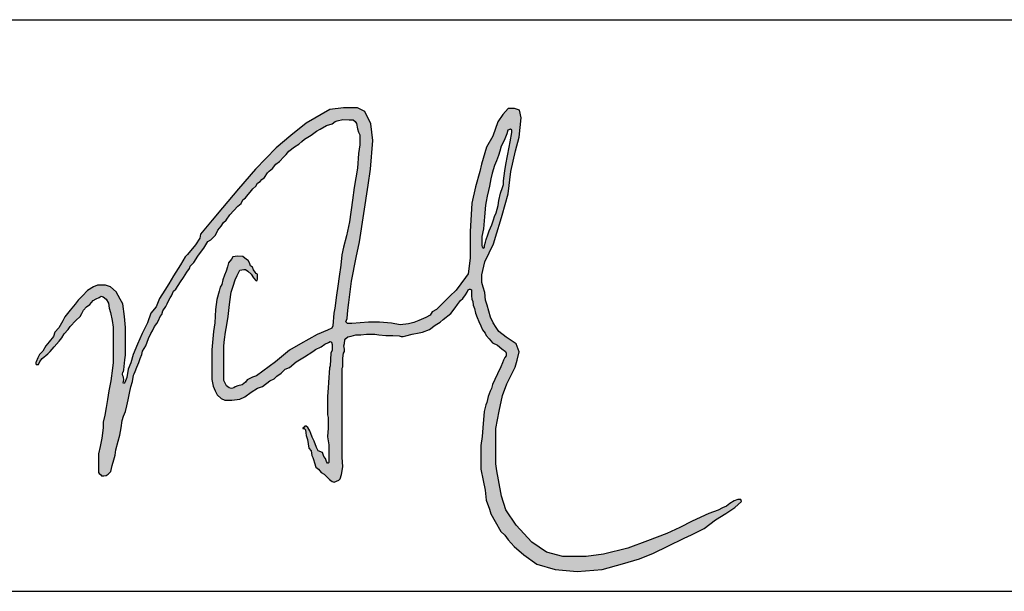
# Model space of a CAD drawing. Extents: x -302077 to 107904, y -9283 to 295706.
# Tile 6 of 256: x -297581 to -296376, y 88075 to 88775. Entities that reach past the tile are written whole.
import ezdxf

# ---------------------------------------------------------------- set-up
doc = ezdxf.new("R2010")
doc.units = 0
doc.header["$LTSCALE"] = 500
doc.header["$MEASUREMENT"] = 0
doc.layers.get('0').update_dxf_attribs({"linetype": 'CONTINUOUS'})
doc.layers.add('图框', color=4, linetype='CONTINUOUS')

# ---------------------------------------------------------------- blocks, each defined once
blk = doc.blocks.new('常凤杰')
h = blk.add_hatch(color=1)
h.paths.add_polyline_path([(698.8, 438.7), (699.2, 437.2), (700.6, 435.6), (702.2, 436.1), (702.2, 438.8), (703.8, 443.1), (704.5, 446.5), (706.6, 452.6), (708.5, 457.7), (711.7, 465.4), (714, 471.7), (715.1, 476.3), (717.2, 481), (719.9, 490.4), (720.6, 496.6), (723, 506.1), (725.3, 513.2), (726.8, 517.2), (726.8, 522.1), (728.4, 534.6), (729.9, 543), (733.8, 565.3), (735.2, 572.2), (737.6, 584), (737.6, 586.9), (735.9, 588.2), (732.2, 586.9), (730.9, 582.2), (728.6, 576), (726.1, 571.1), (723.7, 566.5), (721.8, 560.1), (720.5, 554.7), (717.8, 547.6), (715.1, 541.8), (712.3, 531.7), (710.3, 524.4), (708.9, 515.2), (707.4, 509.4), (705.6, 502.4), (704.4, 495.4), (703.6, 490.8), (702.3, 475.7), (700.9, 460.3), (698.8, 450.6)], flags=16)
h.paths.add_polyline_path([(148.7, 321.9), (143.1, 315.1), (139, 310), (135.3, 302.9), (131, 298.7), (128.9, 294.4), (126.5, 289.3), (126, 288.4), (126, 286.8), (126.6, 285.7), (129.4, 285.7), (131.3, 289.9), (134.1, 293.8), (141.7, 299.7), (144.5, 302.7), (149.6, 308.5), (156, 316), (159.3, 320.3), (162.5, 325.2), (167.7, 330.7), (170.1, 334.8), (177.7, 342.4), (183, 347.7), (185.1, 351.4), (187.2, 355.9), (191.3, 360.1), (195.3, 362.9), (199.7, 368), (203.8, 370.2), (207.5, 372.2), (210.1, 373.8), (212.8, 372.9), (216.6, 369.9), (219.6, 364.8), (220.3, 358.5), (222, 352.9), (224, 342.3), (225.5, 333.9), (225.5, 317.5), (225.5, 298), (225.5, 288.6), (224.4, 281.4), (222.3, 264.7), (219.9, 251.9), (218.1, 241.1), (216.3, 230.5), (214.6, 220.9), (212.8, 212), (212.8, 204.7), (211, 191.1), (208.7, 180.4), (206.7, 171), (206.7, 147.1), (207.3, 146), (209.1, 144.7), (210.6, 142.7), (213.3, 142.7), (216.6, 143.3), (219, 144.8), (222.3, 148.5), (224.3, 156), (226.3, 163.2), (228, 169.4), (228.7, 176.3), (231.8, 187.4), (233.9, 194.9), (235.5, 204.7), (237.2, 214), (238.8, 219.5), (241.4, 225.3), (243, 232.6), (244.8, 240.7), (246.6, 249.1), (248.3, 257), (250.4, 264.2), (251.6, 272.4), (252.5, 273.9), (253.8, 277.1), (255.9, 282.6), (258.2, 288.3), (260.3, 293.7), (262.2, 298.7), (263.1, 303), (267.2, 310.1), (270.6, 319.3), (273.9, 325.8), (276.1, 329), (278.7, 334.9), (281.6, 338.8), (283.5, 342.4), (285.8, 347.8), (287.8, 350.1), (289.1, 354.8), (293.1, 360.6), (294.7, 363.9), (296.2, 366.7), (298.8, 371.7), (300.5, 374), (303.1, 380.1), (306.1, 382.9), (312, 392.1), (315.9, 397.7), (319.9, 404.7), (323.4, 409.1), (324.4, 412.4), (329, 416.8), (334.2, 425.1), (340.2, 433.4), (341.7, 435.4), (344.4, 439.6), (347.2, 444), (350.7, 446.3), (356.7, 452), (359.7, 458.6), (364.1, 463.5), (367.3, 468.3), (370.6, 471.5), (375.1, 478.1), (380.3, 483.7), (385.6, 489.5), (389.9, 493), (391.8, 497.6), (395.2, 500.3), (398.7, 504.4), (401.4, 507.4), (405, 511.7), (408.8, 515.3), (410.6, 519), (414.3, 521.1), (416.5, 523.8), (419.6, 526.2), (423.5, 532.1), (425.8, 534.3), (430.2, 538), (434.2, 543.4), (438.9, 547), (444.8, 552.6), (447.5, 555.7), (451.1, 559.9), (458.3, 565.5), (463.9, 569), (467.9, 572.7), (471.2, 575.4), (479.5, 580.8), (486.4, 585.8), (491.1, 588.4), (499.6, 593), (506.7, 595.4), (510.5, 598.2), (513.3, 599.2), (520.4, 600.8), (528.7, 600.2), (533.7, 600.2), (536.2, 598.2), (538, 595.5), (539.3, 588.9), (540.5, 584.5), (542.3, 580.9), (542.3, 568.2), (540.4, 557.1), (539.1, 538.1), (534.8, 513.5), (532.8, 497), (528.8, 469.1), (525.2, 451.4), (521.2, 436.8), (519.1, 426.7), (517.9, 413.7), (515.7, 398.9), (513.9, 386.4), (512.3, 374.9), (510.1, 358.5), (508.9, 351.8), (507.6, 335.4), (506.3, 332.7), (500.6, 330.1), (487.6, 324.5), (466, 312.3), (451.8, 304.3), (433.7, 289.4), (409.5, 271.4), (404.5, 269.8), (401.1, 268.1), (397.4, 266.4), (395.4, 263.1), (390.9, 259.7), (385.6, 258.3), (382, 257.1), (380.3, 256), (377.5, 255), (374.3, 255.9), (370.9, 258.5), (368.9, 262.7), (367.4, 265.2), (367.4, 271.1), (367.4, 276.3), (367.4, 284.1), (367.4, 293.1), (367.4, 309.9), (368.5, 318.1), (369.5, 327.5), (371.3, 336.8), (373.2, 347.6), (374.4, 359.1), (375.1, 366.4), (377, 378.8), (379.4, 386.4), (382, 394.8), (384.7, 400.3), (386.9, 404.6), (388.3, 407.1), (393.2, 408), (395.4, 408), (398.4, 405.7), (402.6, 402.2), (405.8, 397.1), (408.8, 393.8), (409.5, 393.6), (410.3, 393.8), (410.6, 395.4), (410.6, 399.9), (410.6, 402.1), (409, 403), (407.7, 404.6), (405.7, 407.6), (404.2, 411), (401.8, 412.7), (400.5, 416.6), (398.7, 419.6), (396.5, 421), (392, 424.5), (385.2, 425.2), (379.3, 424.4), (377.6, 421.3), (373.7, 416.4), (372.1, 411.3), (370.5, 405.7), (368.5, 400.5), (366.4, 394.7), (365, 388.9), (363, 385.1), (361.6, 380.3), (358.7, 369.4), (356.9, 356.5), (355.8, 339.4), (354.1, 328.1), (352.1, 304.9), (352.1, 266.5), (354, 257.9), (356.3, 252), (359.1, 246.8), (364.3, 242), (368.8, 240.2), (377.8, 240.2), (387.9, 241.2), (394.4, 244.2), (402.8, 250.5), (410.8, 255.3), (417.1, 257.8), (426.8, 265), (432.4, 267.3), (435.6, 271.1), (441, 274.8), (446.2, 280), (451.8, 282.1), (460.4, 289.3), (471.2, 295.9), (482, 302.5), (485.4, 305), (492.7, 308.8), (497.3, 312.1), (502.1, 314.3), (504, 315.6), (505.9, 314.6), (506.7, 311.6), (506.7, 304.2), (504.8, 300.4), (504, 284.4), (503.1, 281.6), (502, 262.6), (501.6, 256), (500.8, 244.8), (500.8, 232.9), (500.8, 221.1), (501.6, 217.8), (501.6, 213.5), (501.6, 203.8), (500.8, 193.7), (500.8, 192.9), (502.3, 182.6), (502.3, 163.9), (502.3, 160), (501.6, 159.3), (500.7, 159.3), (499.5, 161.2), (498.3, 165.3), (496, 167.7), (494.3, 172.6), (488.7, 175), (486.5, 179.4), (483.6, 187.3), (481.2, 192.5), (479.4, 197.4), (477.9, 200.8), (475.5, 204.8), (473.5, 206.5), (471.5, 206.5), (470.7, 205.5), (469.2, 204.1), (469.2, 203.6), (470.9, 203.6), (472.3, 201.9), (472.9, 197.9), (473.3, 194.8), (475.1, 189.6), (476.9, 178.4), (479.5, 175), (480.4, 168.9), (481.7, 166.3), (482.5, 163.6), (483.9, 159.7), (485.9, 153.8), (489, 151.2), (492.5, 147.3), (496.3, 145), (499.6, 141.8), (503.2, 138.3), (504.9, 136.8), (506.5, 135.4), (509.3, 134.6), (512.1, 135.9), (515.3, 137.4), (516.8, 138.9), (518.7, 144.5), (520.4, 154.3), (519.4, 166.7), (519.4, 220.8), (519.4, 246), (519.4, 273.6), (519.4, 281.2), (520.3, 282.9), (520.3, 285.8), (520.3, 293.9), (521.3, 300.6), (522.6, 302.5), (522.6, 305.8), (521.8, 309.7), (522.6, 313.1), (523, 317.5), (524.1, 319.4), (526.7, 321.4), (530.9, 322.5), (537.1, 324.2), (543.3, 324.2), (550.6, 324.9), (556.8, 324.9), (561.4, 324.9), (566.5, 324), (575.8, 323.3), (584.6, 323.3), (592.8, 322.6), (595.2, 321.8), (597.9, 321.8), (601.3, 322.9), (609.5, 324.7), (618.4, 326.8), (622.8, 327.3), (631.6, 330.8), (638.8, 336.4), (645.5, 340.2), (649.4, 343.8), (659, 351.4), (664.8, 358.7), (667.7, 363.1), (671.6, 368.2), (674.3, 370.8), (678.1, 375.6), (680.1, 378.9), (681.5, 381.9), (682.9, 382.8), (684, 382.8), (685.5, 381.8), (685.5, 374.3), (686.1, 369.7), (687.2, 366.7), (687.8, 362.3), (689.4, 357.8), (690.9, 351.7), (692.8, 346.1), (695.2, 341.2), (697.6, 335.4), (699.6, 330.3), (703.3, 326), (704.6, 323), (708.4, 318.7), (712.5, 313.6), (719.1, 310.8), (724.4, 305.9), (729.2, 302.4), (730, 300.5), (730, 297), (728.4, 294.8), (726.7, 291.5), (725.4, 288.1), (723.2, 282.8), (718.9, 273.8), (715.6, 266.8), (712.5, 260), (711.3, 254.9), (709.4, 251.7), (707.2, 244.9), (705.2, 237.2), (704, 234.1), (701.9, 225.3), (700.3, 204.5), (699.5, 193.4), (697.6, 181.8), (697.6, 163.3), (697.6, 151.5), (700.5, 136.8), (703.1, 124.3), (704.5, 111.6), (708.9, 100.1), (710.5, 93.9), (715.9, 84.2), (723.3, 71.1), (728.4, 66.7), (732.9, 60.7), (740.4, 52), (752.7, 41.3), (769.5, 29.2), (792.9, 22.3), (821.3, 19.8), (853.3, 22.5), (879.7, 29.9), (901.4, 36.3), (919.5, 43.5), (937.9, 52.3), (958.7, 62.6), (968, 67.2), (984.2, 75.1), (999, 86.3), (1012.4, 94.2), (1023.8, 102.2), (1032.3, 109.9), (1031.4, 112.5), (1027.6, 112.5), (1022.9, 110.5), (1017.3, 107.2), (1013.1, 103.9), (1008.1, 101.7), (1002.4, 98.6), (990.6, 94.5), (969.2, 84.7), (953.3, 76.5), (936.6, 68.9), (911.7, 59.4), (886.5, 49.8), (855, 42.2), (833, 39), (802.9, 39), (782, 44.6), (763.3, 57.7), (742.8, 79.4), (729.5, 99.3), (724.3, 116.5), (720.1, 137.6), (718.2, 149.2), (716.9, 158.4), (716.9, 203.7), (721.2, 225.8), (725.4, 245.9), (731.1, 261), (741.9, 282.3), (744.4, 291.6), (746.9, 302), (742.8, 312.3), (730, 321.2), (720.9, 328.5), (717.5, 333.4), (713.4, 339.3), (710.1, 346.9), (708, 354.3), (705.8, 362.1), (703.6, 368.4), (702.6, 378.5), (700.8, 385.5), (699, 391.3), (699, 401.3), (702.8, 417.8), (714, 441), (718.3, 455), (723, 470.7), (725.2, 478), (732.5, 505.3), (736.3, 534), (742.3, 560.5), (746.7, 577.9), (749.2, 603.1), (747.4, 612.7), (740.7, 614.9), (732.6, 614.9), (725.9, 607.3), (719.3, 597.8), (713, 579.4), (704.8, 565), (698.6, 543.4), (696.2, 534.1), (690.9, 514.4), (686.1, 493.4), (683.7, 457), (683.7, 422.4), (681.5, 402.6), (678.1, 397.5), (665.9, 381.3), (658, 373.8), (651.1, 366.7), (640.6, 356.6), (635.1, 353.8), (632.7, 349.5), (627.1, 346.4), (617.8, 342.3), (611.7, 339.8), (604.6, 338), (594.1, 337), (583, 338.9), (567.5, 340.4), (553.4, 340.4), (532, 338.7), (526.4, 338.7), (524.2, 340.7), (526, 345.1), (527, 355.6), (528.2, 365.4), (531.5, 393.2), (537.7, 423.6), (541.6, 443.4), (552.9, 516.5), (556.1, 536.9), (558.7, 573.9), (556.2, 595.2), (548.7, 611.2), (539.3, 615.9), (521.1, 615.9), (503.8, 613.7), (473.3, 596), (453.7, 580), (434.7, 564.5), (408.4, 537.1), (386.2, 511.5), (365.8, 487.2), (352.6, 471.3), (337.8, 453.6), (336.6, 448.3), (331.1, 439.9), (321, 427.3), (318, 424.2), (311.8, 414.2), (302.9, 399.9), (296.9, 389.4), (291.7, 381.3), (284.8, 370.7), (280.8, 360), (273.8, 351.9), (269.7, 339.4), (262.6, 325.9), (256.8, 312.2), (251.2, 298.8), (248, 288), (244.6, 279.7), (242.9, 269.2), (241.4, 264.9), (240.1, 262.1), (238.7, 261.4), (238.1, 262.5), (238.5, 264.2), (239.2, 266.4), (238.8, 269.6), (237.7, 271.3), (237.3, 273.5), (237.7, 276.1), (238.7, 276.9), (239.2, 279.2), (240.6, 291.7), (241.1, 298.1), (241.1, 309.3), (241.1, 333.4), (239.8, 347.5), (237.8, 364), (234.5, 370), (229.3, 379.4), (222, 385.9), (215.6, 387.8), (205.3, 387.8), (200, 385.9), (192.5, 380.8), (186, 374.1), (180.7, 368.6), (176.5, 363.4), (170.3, 355.8), (163.5, 347.3), (160.6, 342), (155.8, 333.1), (150.7, 327.3)])
at = {"color": 1}
for p, q in [((503.8, 613.7), (473.3, 596)), ((521.1, 615.9), (503.8, 613.7)), ((539.3, 615.9), (521.1, 615.9)), ((548.7, 611.2), (539.3, 615.9)), ((556.2, 595.2), (548.7, 611.2)), ((725.9, 607.3), (719.3, 597.8)), ((732.6, 614.9), (725.9, 607.3)), ((740.7, 614.9), (732.6, 614.9)), ((747.4, 612.7), (740.7, 614.9)), ((749.2, 603.1), (747.4, 612.7)), ((473.3, 596), (453.7, 580)), ((499.6, 593), (506.7, 595.4)), ((506.7, 595.4), (510.5, 598.2)), ((510.5, 598.2), (513.3, 599.2)), ((513.3, 599.2), (520.4, 600.8)), ((520.4, 600.8), (528.7, 600.2)), ((528.7, 600.2), (533.7, 600.2)), ((533.7, 600.2), (536.2, 598.2)), ((536.2, 598.2), (538, 595.5)), ((538, 595.5), (539.3, 588.9)), ((558.7, 573.9), (556.2, 595.2)), ((719.3, 597.8), (713, 579.4)), ((746.7, 577.9), (749.2, 603.1)), ((479.5, 580.8), (486.4, 585.8)), ((486.4, 585.8), (491.1, 588.4)), ((491.1, 588.4), (499.6, 593)), ((539.3, 588.9), (540.5, 584.5)), ((540.5, 584.5), (542.3, 580.9)), ((730.9, 582.2), (728.6, 576)), ((732.2, 586.9), (730.9, 582.2)), ((735.9, 588.2), (732.2, 586.9)), ((735.2, 572.2), (737.6, 584)), ((737.6, 586.9), (735.9, 588.2)), ((737.6, 584), (737.6, 586.9)), ((453.7, 580), (434.7, 564.5)), ((463.9, 569), (467.9, 572.7)), ((467.9, 572.7), (471.2, 575.4)), ((471.2, 575.4), (479.5, 580.8)), ((542.3, 580.9), (542.3, 568.2)), ((556.1, 536.9), (558.7, 573.9)), ((713, 579.4), (704.8, 565)), ((726.1, 571.1), (723.7, 566.5)), ((728.6, 576), (726.1, 571.1)), ((733.8, 565.3), (735.2, 572.2)), ((742.3, 560.5), (746.7, 577.9)), ((434.7, 564.5), (408.4, 537.1)), ((447.5, 555.7), (451.1, 559.9)), ((451.1, 559.9), (458.3, 565.5)), ((458.3, 565.5), (463.9, 569)), ((540.4, 557.1), (539.1, 538.1)), ((542.3, 568.2), (540.4, 557.1)), ((704.8, 565), (698.6, 543.4)), ((721.8, 560.1), (720.5, 554.7)), ((723.7, 566.5), (721.8, 560.1)), ((729.9, 543), (733.8, 565.3)), ((736.3, 534), (742.3, 560.5)), ((434.2, 543.4), (438.9, 547)), ((438.9, 547), (444.8, 552.6)), ((444.8, 552.6), (447.5, 555.7)), ((717.8, 547.6), (715.1, 541.8)), ((720.5, 554.7), (717.8, 547.6)), ((408.4, 537.1), (386.2, 511.5)), ((419.6, 526.2), (423.5, 532.1)), ((423.5, 532.1), (425.8, 534.3)), ((425.8, 534.3), (430.2, 538)), ((430.2, 538), (434.2, 543.4)), ((539.1, 538.1), (534.8, 513.5)), ((552.9, 516.5), (556.1, 536.9)), ((696.2, 534.1), (690.9, 514.4)), ((698.6, 543.4), (696.2, 534.1)), ((712.3, 531.7), (710.3, 524.4)), ((715.1, 541.8), (712.3, 531.7)), ((726.8, 522.1), (728.4, 534.6)), ((728.4, 534.6), (729.9, 543)), ((732.5, 505.3), (736.3, 534)), ((408.8, 515.3), (410.6, 519)), ((410.6, 519), (414.3, 521.1)), ((414.3, 521.1), (416.5, 523.8)), ((416.5, 523.8), (419.6, 526.2)), ((710.3, 524.4), (708.9, 515.2)), ((726.8, 517.2), (726.8, 522.1)), ((386.2, 511.5), (365.8, 487.2)), ((398.7, 504.4), (401.4, 507.4)), ((401.4, 507.4), (405, 511.7)), ((405, 511.7), (408.8, 515.3)), ((534.8, 513.5), (532.8, 497)), ((541.6, 443.4), (552.9, 516.5)), ((690.9, 514.4), (686.1, 493.4)), ((707.4, 509.4), (705.6, 502.4)), ((708.9, 515.2), (707.4, 509.4)), ((720.6, 496.6), (723, 506.1)), ((723, 506.1), (725.3, 513.2)), ((725.3, 513.2), (726.8, 517.2)), ((389.9, 493), (391.8, 497.6)), ((391.8, 497.6), (395.2, 500.3)), ((395.2, 500.3), (398.7, 504.4)), ((532.8, 497), (528.8, 469.1)), ((686.1, 493.4), (683.7, 457)), ((704.4, 495.4), (703.6, 490.8)), ((705.6, 502.4), (704.4, 495.4)), ((719.9, 490.4), (720.6, 496.6)), ((725.2, 478), (732.5, 505.3)), ((365.8, 487.2), (352.6, 471.3)), ((375.1, 478.1), (380.3, 483.7)), ((380.3, 483.7), (385.6, 489.5)), ((385.6, 489.5), (389.9, 493)), ((703.6, 490.8), (702.3, 475.7)), ((715.1, 476.3), (717.2, 481)), ((717.2, 481), (719.9, 490.4)), ((352.6, 471.3), (337.8, 453.6)), ((364.1, 463.5), (367.3, 468.3)), ((367.3, 468.3), (370.6, 471.5)), ((370.6, 471.5), (375.1, 478.1)), ((528.8, 469.1), (525.2, 451.4)), ((702.3, 475.7), (700.9, 460.3)), ((711.7, 465.4), (714, 471.7)), ((714, 471.7), (715.1, 476.3)), ((718.3, 455), (723, 470.7)), ((723, 470.7), (725.2, 478)), ((356.7, 452), (359.7, 458.6)), ((359.7, 458.6), (364.1, 463.5)), ((683.7, 457), (683.7, 422.4)), ((700.9, 460.3), (698.8, 450.6)), ((706.6, 452.6), (708.5, 457.7)), ((708.5, 457.7), (711.7, 465.4)), ((336.6, 448.3), (331.1, 439.9)), ((337.8, 453.6), (336.6, 448.3)), ((344.4, 439.6), (347.2, 444)), ((347.2, 444), (350.7, 446.3)), ((350.7, 446.3), (356.7, 452)), ((525.2, 451.4), (521.2, 436.8)), ((537.7, 423.6), (541.6, 443.4)), ((698.8, 450.6), (698.8, 438.7)), ((702.2, 438.8), (703.8, 443.1)), ((703.8, 443.1), (704.5, 446.5)), ((704.5, 446.5), (706.6, 452.6)), ((714, 441), (718.3, 455)), ((331.1, 439.9), (321, 427.3)), ((334.2, 425.1), (340.2, 433.4)), ((340.2, 433.4), (341.7, 435.4)), ((341.7, 435.4), (344.4, 439.6)), ((521.2, 436.8), (519.1, 426.7)), ((698.8, 438.7), (699.2, 437.2)), ((699.2, 437.2), (700.6, 435.6)), ((700.6, 435.6), (702.2, 436.1)), ((702.2, 436.1), (702.2, 438.8)), ((702.8, 417.8), (714, 441)), ((318, 424.2), (311.8, 414.2)), ((321, 427.3), (318, 424.2)), ((329, 416.8), (334.2, 425.1)), ((377.6, 421.3), (373.7, 416.4)), ((379.3, 424.4), (377.6, 421.3)), ((385.2, 425.2), (379.3, 424.4)), ((392, 424.5), (385.2, 425.2)), ((396.5, 421), (392, 424.5)), ((398.7, 419.6), (396.5, 421)), ((400.5, 416.6), (398.7, 419.6)), ((519.1, 426.7), (517.9, 413.7)), ((531.5, 393.2), (537.7, 423.6)), ((683.7, 422.4), (681.5, 402.6)), ((699, 401.3), (702.8, 417.8)), ((311.8, 414.2), (302.9, 399.9)), ((315.9, 397.7), (319.9, 404.7)), ((319.9, 404.7), (323.4, 409.1)), ((323.4, 409.1), (324.4, 412.4)), ((324.4, 412.4), (329, 416.8)), ((370.5, 405.7), (368.5, 400.5)), ((372.1, 411.3), (370.5, 405.7)), ((373.7, 416.4), (372.1, 411.3)), ((386.9, 404.6), (388.3, 407.1)), ((388.3, 407.1), (393.2, 408)), ((393.2, 408), (395.4, 408)), ((395.4, 408), (398.4, 405.7)), ((398.4, 405.7), (402.6, 402.2)), ((401.8, 412.7), (400.5, 416.6)), ((404.2, 411), (401.8, 412.7)), ((405.7, 407.6), (404.2, 411)), ((407.7, 404.6), (405.7, 407.6)), ((409, 403), (407.7, 404.6)), ((517.9, 413.7), (515.7, 398.9)), ((302.9, 399.9), (296.9, 389.4)), ((306.1, 382.9), (312, 392.1)), ((312, 392.1), (315.9, 397.7)), ((366.4, 394.7), (365, 388.9)), ((368.5, 400.5), (366.4, 394.7)), ((379.4, 386.4), (382, 394.8)), ((382, 394.8), (384.7, 400.3)), ((384.7, 400.3), (386.9, 404.6)), ((402.6, 402.2), (405.8, 397.1)), ((405.8, 397.1), (408.8, 393.8)), ((408.8, 393.8), (409.5, 393.6)), ((410.6, 402.1), (409, 403)), ((409.5, 393.6), (410.3, 393.8)), ((410.3, 393.8), (410.6, 395.4)), ((410.6, 399.9), (410.6, 402.1)), ((410.6, 395.4), (410.6, 399.9)), ((515.7, 398.9), (513.9, 386.4)), ((528.2, 365.4), (531.5, 393.2)), ((678.1, 397.5), (665.9, 381.3)), ((681.5, 402.6), (678.1, 397.5)), ((699, 391.3), (699, 401.3)), ((192.5, 380.8), (186, 374.1)), ((200, 385.9), (192.5, 380.8)), ((205.3, 387.8), (200, 385.9)), ((215.6, 387.8), (205.3, 387.8)), ((222, 385.9), (215.6, 387.8)), ((229.3, 379.4), (222, 385.9)), ((234.5, 370), (229.3, 379.4)), ((291.7, 381.3), (284.8, 370.7)), ((296.9, 389.4), (291.7, 381.3)), ((300.5, 374), (303.1, 380.1)), ((303.1, 380.1), (306.1, 382.9)), ((361.6, 380.3), (358.7, 369.4)), ((363, 385.1), (361.6, 380.3)), ((365, 388.9), (363, 385.1)), ((377, 378.8), (379.4, 386.4)), ((513.9, 386.4), (512.3, 374.9)), ((665.9, 381.3), (658, 373.8)), ((680.1, 378.9), (681.5, 381.9)), ((681.5, 381.9), (682.9, 382.8)), ((682.9, 382.8), (684, 382.8)), ((684, 382.8), (685.5, 381.8)), ((685.5, 381.8), (685.5, 374.3)), ((700.8, 385.5), (699, 391.3)), ((702.6, 378.5), (700.8, 385.5)), ((180.7, 368.6), (176.5, 363.4)), ((186, 374.1), (180.7, 368.6)), ((195.3, 362.9), (199.7, 368)), ((199.7, 368), (203.8, 370.2)), ((203.8, 370.2), (207.5, 372.2)), ((207.5, 372.2), (210.1, 373.8)), ((210.1, 373.8), (212.8, 372.9)), ((212.8, 372.9), (216.6, 369.9)), ((216.6, 369.9), (219.6, 364.8)), ((237.8, 364), (234.5, 370)), ((284.8, 370.7), (280.8, 360)), ((296.2, 366.7), (298.8, 371.7)), ((298.8, 371.7), (300.5, 374)), ((358.7, 369.4), (356.9, 356.5)), ((375.1, 366.4), (377, 378.8)), ((512.3, 374.9), (510.1, 358.5)), ((658, 373.8), (651.1, 366.7)), ((667.7, 363.1), (671.6, 368.2)), ((671.6, 368.2), (674.3, 370.8)), ((674.3, 370.8), (678.1, 375.6)), ((678.1, 375.6), (680.1, 378.9)), ((685.5, 374.3), (686.1, 369.7)), ((686.1, 369.7), (687.2, 366.7)), ((687.2, 366.7), (687.8, 362.3)), ((703.6, 368.4), (702.6, 378.5)), ((705.8, 362.1), (703.6, 368.4)), ((170.3, 355.8), (163.5, 347.3)), ((176.5, 363.4), (170.3, 355.8)), ((185.1, 351.4), (187.2, 355.9)), ((187.2, 355.9), (191.3, 360.1)), ((191.3, 360.1), (195.3, 362.9)), ((219.6, 364.8), (220.3, 358.5)), ((220.3, 358.5), (222, 352.9)), ((239.8, 347.5), (237.8, 364)), ((280.8, 360), (273.8, 351.9)), ((287.8, 350.1), (289.1, 354.8)), ((289.1, 354.8), (293.1, 360.6)), ((293.1, 360.6), (294.7, 363.9)), ((294.7, 363.9), (296.2, 366.7)), ((356.9, 356.5), (355.8, 339.4)), ((373.2, 347.6), (374.4, 359.1)), ((374.4, 359.1), (375.1, 366.4)), ((510.1, 358.5), (508.9, 351.8)), ((526, 345.1), (527, 355.6)), ((527, 355.6), (528.2, 365.4)), ((640.6, 356.6), (635.1, 353.8)), ((651.1, 366.7), (640.6, 356.6)), ((659, 351.4), (664.8, 358.7)), ((664.8, 358.7), (667.7, 363.1)), ((687.8, 362.3), (689.4, 357.8)), ((689.4, 357.8), (690.9, 351.7)), ((708, 354.3), (705.8, 362.1)), ((710.1, 346.9), (708, 354.3)), ((160.6, 342), (155.8, 333.1)), ((163.5, 347.3), (160.6, 342)), ((170.1, 334.8), (177.7, 342.4)), ((177.7, 342.4), (183, 347.7)), ((183, 347.7), (185.1, 351.4)), ((222, 352.9), (224, 342.3)), ((224, 342.3), (225.5, 333.9)), ((241.1, 333.4), (239.8, 347.5)), ((273.8, 351.9), (269.7, 339.4)), ((281.6, 338.8), (283.5, 342.4)), ((283.5, 342.4), (285.8, 347.8)), ((285.8, 347.8), (287.8, 350.1)), ((371.3, 336.8), (373.2, 347.6)), ((508.9, 351.8), (507.6, 335.4)), ((524.2, 340.7), (526, 345.1)), ((617.8, 342.3), (611.7, 339.8)), ((627.1, 346.4), (617.8, 342.3)), ((632.7, 349.5), (627.1, 346.4)), ((635.1, 353.8), (632.7, 349.5)), ((645.5, 340.2), (649.4, 343.8)), ((649.4, 343.8), (659, 351.4)), ((690.9, 351.7), (692.8, 346.1)), ((692.8, 346.1), (695.2, 341.2)), ((713.4, 339.3), (710.1, 346.9)), ((155.8, 333.1), (150.7, 327.3)), ((162.5, 325.2), (167.7, 330.7)), ((167.7, 330.7), (170.1, 334.8)), ((225.5, 333.9), (225.5, 317.5)), ((241.1, 309.3), (241.1, 333.4)), ((269.7, 339.4), (262.6, 325.9)), ((273.9, 325.8), (276.1, 329)), ((276.1, 329), (278.7, 334.9)), ((278.7, 334.9), (281.6, 338.8)), ((355.8, 339.4), (354.1, 328.1)), ((369.5, 327.5), (371.3, 336.8)), ((500.6, 330.1), (487.6, 324.5)), ((506.3, 332.7), (500.6, 330.1)), ((507.6, 335.4), (506.3, 332.7)), ((526.4, 338.7), (524.2, 340.7)), ((532, 338.7), (526.4, 338.7)), ((553.4, 340.4), (532, 338.7)), ((567.5, 340.4), (553.4, 340.4)), ((583, 338.9), (567.5, 340.4)), ((594.1, 337), (583, 338.9)), ((604.6, 338), (594.1, 337)), ((611.7, 339.8), (604.6, 338)), ((622.8, 327.3), (631.6, 330.8)), ((631.6, 330.8), (638.8, 336.4)), ((638.8, 336.4), (645.5, 340.2)), ((695.2, 341.2), (697.6, 335.4)), ((697.6, 335.4), (699.6, 330.3)), ((699.6, 330.3), (703.3, 326)), ((717.5, 333.4), (713.4, 339.3)), ((720.9, 328.5), (717.5, 333.4)), ((148.7, 321.9), (143.1, 315.1)), ((150.7, 327.3), (148.7, 321.9)), ((156, 316), (159.3, 320.3)), ((159.3, 320.3), (162.5, 325.2)), ((225.5, 317.5), (225.5, 298)), ((262.6, 325.9), (256.8, 312.2)), ((267.2, 310.1), (270.6, 319.3)), ((270.6, 319.3), (273.9, 325.8)), ((354.1, 328.1), (352.1, 304.9)), ((367.4, 309.9), (368.5, 318.1)), ((368.5, 318.1), (369.5, 327.5)), ((487.6, 324.5), (466, 312.3)), ((522.6, 313.1), (523, 317.5)), ((523, 317.5), (524.1, 319.4)), ((524.1, 319.4), (526.7, 321.4)), ((526.7, 321.4), (530.9, 322.5)), ((530.9, 322.5), (537.1, 324.2)), ((537.1, 324.2), (543.3, 324.2)), ((543.3, 324.2), (550.6, 324.9)), ((550.6, 324.9), (556.8, 324.9)), ((556.8, 324.9), (561.4, 324.9)), ((561.4, 324.9), (566.5, 324)), ((566.5, 324), (575.8, 323.3)), ((575.8, 323.3), (584.6, 323.3)), ((584.6, 323.3), (592.8, 322.6)), ((592.8, 322.6), (595.2, 321.8)), ((595.2, 321.8), (597.9, 321.8)), ((597.9, 321.8), (601.3, 322.9)), ((601.3, 322.9), (609.5, 324.7)), ((609.5, 324.7), (618.4, 326.8)), ((618.4, 326.8), (622.8, 327.3)), ((703.3, 326), (704.6, 323)), ((704.6, 323), (708.4, 318.7)), ((708.4, 318.7), (712.5, 313.6)), ((730, 321.2), (720.9, 328.5)), ((742.8, 312.3), (730, 321.2)), ((139, 310), (135.3, 302.9)), ((143.1, 315.1), (139, 310)), ((144.5, 302.7), (149.6, 308.5)), ((149.6, 308.5), (156, 316)), ((241.1, 298.1), (241.1, 309.3)), ((256.8, 312.2), (251.2, 298.8)), ((263.1, 303), (267.2, 310.1)), ((352.1, 304.9), (352.1, 266.5)), ((367.4, 293.1), (367.4, 309.9)), ((451.8, 304.3), (433.7, 289.4)), ((466, 312.3), (451.8, 304.3)), ((482, 302.5), (485.4, 305)), ((485.4, 305), (492.7, 308.8)), ((492.7, 308.8), (497.3, 312.1)), ((497.3, 312.1), (502.1, 314.3)), ((502.1, 314.3), (504, 315.6)), ((504, 315.6), (505.9, 314.6)), ((506.7, 304.2), (504.8, 300.4)), ((505.9, 314.6), (506.7, 311.6)), ((506.7, 311.6), (506.7, 304.2)), ((521.8, 309.7), (522.6, 313.1)), ((522.6, 305.8), (521.8, 309.7)), ((522.6, 302.5), (522.6, 305.8)), ((712.5, 313.6), (719.1, 310.8)), ((719.1, 310.8), (724.4, 305.9)), ((724.4, 305.9), (729.2, 302.4)), ((746.9, 302), (742.8, 312.3)), ((128.9, 294.4), (126.5, 289.3)), ((131, 298.7), (128.9, 294.4)), ((135.3, 302.9), (131, 298.7)), ((131.3, 289.9), (134.1, 293.8)), ((134.1, 293.8), (141.7, 299.7)), ((141.7, 299.7), (144.5, 302.7)), ((225.5, 298), (225.5, 288.6)), ((239.2, 279.2), (240.6, 291.7)), ((240.6, 291.7), (241.1, 298.1)), ((251.2, 298.8), (248, 288)), ((258.2, 288.3), (260.3, 293.7)), ((260.3, 293.7), (262.2, 298.7)), ((262.2, 298.7), (263.1, 303)), ((367.4, 284.1), (367.4, 293.1)), ((460.4, 289.3), (471.2, 295.9)), ((471.2, 295.9), (482, 302.5)), ((504.8, 300.4), (504, 284.4)), ((520.3, 293.9), (521.3, 300.6)), ((520.3, 285.8), (520.3, 293.9)), ((521.3, 300.6), (522.6, 302.5)), ((726.7, 291.5), (725.4, 288.1)), ((728.4, 294.8), (726.7, 291.5)), ((730, 297), (728.4, 294.8)), ((729.2, 302.4), (730, 300.5)), ((730, 300.5), (730, 297)), ((741.9, 282.3), (744.4, 291.6)), ((744.4, 291.6), (746.9, 302)), ((126.5, 289.3), (126, 288.4)), ((126, 288.4), (126, 286.8)), ((126, 286.8), (126.6, 285.7)), ((126.6, 285.7), (129.4, 285.7)), ((129.4, 285.7), (131.3, 289.9)), ((224.4, 281.4), (222.3, 264.7)), ((225.5, 288.6), (224.4, 281.4)), ((238.7, 276.9), (239.2, 279.2)), ((244.6, 279.7), (242.9, 269.2)), ((248, 288), (244.6, 279.7)), ((253.8, 277.1), (255.9, 282.6)), ((255.9, 282.6), (258.2, 288.3)), ((367.4, 276.3), (367.4, 284.1)), ((433.7, 289.4), (409.5, 271.4)), ((441, 274.8), (446.2, 280)), ((446.2, 280), (451.8, 282.1)), ((451.8, 282.1), (460.4, 289.3)), ((503.1, 281.6), (502, 262.6)), ((504, 284.4), (503.1, 281.6)), ((519.4, 281.2), (520.3, 282.9)), ((519.4, 273.6), (519.4, 281.2)), ((520.3, 282.9), (520.3, 285.8)), ((723.2, 282.8), (718.9, 273.8)), ((725.4, 288.1), (723.2, 282.8)), ((731.1, 261), (741.9, 282.3)), ((237.3, 273.5), (237.7, 276.1)), ((237.7, 271.3), (237.3, 273.5)), ((237.7, 276.1), (238.7, 276.9)), ((238.8, 269.6), (237.7, 271.3)), ((238.5, 264.2), (239.2, 266.4)), ((239.2, 266.4), (238.8, 269.6)), ((242.9, 269.2), (241.4, 264.9)), ((250.4, 264.2), (251.6, 272.4)), ((251.6, 272.4), (252.5, 273.9)), ((252.5, 273.9), (253.8, 277.1)), ((352.1, 266.5), (354, 257.9)), ((367.4, 271.1), (367.4, 276.3)), ((367.4, 265.2), (367.4, 271.1)), ((397.4, 266.4), (395.4, 263.1)), ((401.1, 268.1), (397.4, 266.4)), ((404.5, 269.8), (401.1, 268.1)), ((409.5, 271.4), (404.5, 269.8)), ((426.8, 265), (432.4, 267.3)), ((432.4, 267.3), (435.6, 271.1)), ((435.6, 271.1), (441, 274.8)), ((519.4, 246), (519.4, 273.6)), ((715.6, 266.8), (712.5, 260)), ((718.9, 273.8), (715.6, 266.8)), ((222.3, 264.7), (219.9, 251.9)), ((238.1, 262.5), (238.5, 264.2)), ((238.7, 261.4), (238.1, 262.5)), ((240.1, 262.1), (238.7, 261.4)), ((241.4, 264.9), (240.1, 262.1)), ((246.6, 249.1), (248.3, 257)), ((248.3, 257), (250.4, 264.2)), ((354, 257.9), (356.3, 252)), ((368.9, 262.7), (367.4, 265.2)), ((370.9, 258.5), (368.9, 262.7)), ((374.3, 255.9), (370.9, 258.5)), ((377.5, 255), (374.3, 255.9)), ((380.3, 256), (377.5, 255)), ((382, 257.1), (380.3, 256)), ((385.6, 258.3), (382, 257.1)), ((390.9, 259.7), (385.6, 258.3)), ((395.4, 263.1), (390.9, 259.7)), ((402.8, 250.5), (410.8, 255.3)), ((410.8, 255.3), (417.1, 257.8)), ((417.1, 257.8), (426.8, 265)), ((501.6, 256), (500.8, 244.8)), ((502, 262.6), (501.6, 256)), ((711.3, 254.9), (709.4, 251.7)), ((712.5, 260), (711.3, 254.9)), ((725.4, 245.9), (731.1, 261)), ((218.1, 241.1), (216.3, 230.5)), ((219.9, 251.9), (218.1, 241.1)), ((243, 232.6), (244.8, 240.7)), ((244.8, 240.7), (246.6, 249.1)), ((356.3, 252), (359.1, 246.8)), ((359.1, 246.8), (364.3, 242)), ((364.3, 242), (368.8, 240.2)), ((377.8, 240.2), (387.9, 241.2)), ((387.9, 241.2), (394.4, 244.2)), ((394.4, 244.2), (402.8, 250.5)), ((500.8, 244.8), (500.8, 232.9)), ((519.4, 220.8), (519.4, 246)), ((707.2, 244.9), (705.2, 237.2)), ((709.4, 251.7), (707.2, 244.9)), ((721.2, 225.8), (725.4, 245.9)), ((216.3, 230.5), (214.6, 220.9)), ((241.4, 225.3), (243, 232.6)), ((368.8, 240.2), (377.8, 240.2)), ((500.8, 232.9), (500.8, 221.1)), ((704, 234.1), (701.9, 225.3)), ((705.2, 237.2), (704, 234.1)), ((214.6, 220.9), (212.8, 212)), ((237.2, 214), (238.8, 219.5)), ((238.8, 219.5), (241.4, 225.3)), ((500.8, 221.1), (501.6, 217.8)), ((501.6, 217.8), (501.6, 213.5)), ((519.4, 166.7), (519.4, 220.8)), ((701.9, 225.3), (700.3, 204.5)), ((716.9, 203.7), (721.2, 225.8)), ((212.8, 204.7), (211, 191.1)), ((212.8, 212), (212.8, 204.7)), ((233.9, 194.9), (235.5, 204.7)), ((235.5, 204.7), (237.2, 214)), ((470.7, 205.5), (469.2, 204.1)), ((469.2, 204.1), (469.2, 203.6)), ((469.2, 203.6), (470.9, 203.6)), ((471.5, 206.5), (470.7, 205.5)), ((470.9, 203.6), (472.3, 201.9)), ((473.5, 206.5), (471.5, 206.5)), ((475.5, 204.8), (473.5, 206.5)), ((477.9, 200.8), (475.5, 204.8)), ((501.6, 203.8), (500.8, 193.7)), ((501.6, 213.5), (501.6, 203.8)), ((700.3, 204.5), (699.5, 193.4)), ((716.9, 158.4), (716.9, 203.7)), ((211, 191.1), (208.7, 180.4)), ((231.8, 187.4), (233.9, 194.9)), ((472.3, 201.9), (472.9, 197.9)), ((472.9, 197.9), (473.3, 194.8)), ((473.3, 194.8), (475.1, 189.6)), ((479.4, 197.4), (477.9, 200.8)), ((481.2, 192.5), (479.4, 197.4)), ((483.6, 187.3), (481.2, 192.5)), ((500.8, 193.7), (500.8, 192.9)), ((500.8, 192.9), (502.3, 182.6)), ((699.5, 193.4), (697.6, 181.8)), ((208.7, 180.4), (206.7, 171)), ((228.7, 176.3), (231.8, 187.4)), ((475.1, 189.6), (476.9, 178.4)), ((476.9, 178.4), (479.5, 175)), ((486.5, 179.4), (483.6, 187.3)), ((488.7, 175), (486.5, 179.4)), ((502.3, 182.6), (502.3, 163.9)), ((697.6, 181.8), (697.6, 163.3)), ((206.7, 171), (206.7, 147.1)), ((226.3, 163.2), (228, 169.4)), ((228, 169.4), (228.7, 176.3)), ((479.5, 175), (480.4, 168.9)), ((480.4, 168.9), (481.7, 166.3)), ((481.7, 166.3), (482.5, 163.6)), ((494.3, 172.6), (488.7, 175)), ((496, 167.7), (494.3, 172.6)), ((498.3, 165.3), (496, 167.7)), ((499.5, 161.2), (498.3, 165.3)), ((520.4, 154.3), (519.4, 166.7)), ((222.3, 148.5), (224.3, 156)), ((224.3, 156), (226.3, 163.2)), ((482.5, 163.6), (483.9, 159.7)), ((483.9, 159.7), (485.9, 153.8)), ((485.9, 153.8), (489, 151.2)), ((500.7, 159.3), (499.5, 161.2)), ((501.6, 159.3), (500.7, 159.3)), ((502.3, 160), (501.6, 159.3)), ((502.3, 163.9), (502.3, 160)), ((518.7, 144.5), (520.4, 154.3)), ((697.6, 163.3), (697.6, 151.5)), ((718.2, 149.2), (716.9, 158.4)), ((206.7, 147.1), (207.3, 146)), ((207.3, 146), (209.1, 144.7)), ((209.1, 144.7), (210.6, 142.7)), ((210.6, 142.7), (213.3, 142.7)), ((213.3, 142.7), (216.6, 143.3)), ((216.6, 143.3), (219, 144.8)), ((219, 144.8), (222.3, 148.5)), ((489, 151.2), (492.5, 147.3)), ((492.5, 147.3), (496.3, 145)), ((496.3, 145), (499.6, 141.8)), ((499.6, 141.8), (503.2, 138.3)), ((516.8, 138.9), (518.7, 144.5)), ((697.6, 151.5), (700.5, 136.8)), ((720.1, 137.6), (718.2, 149.2)), ((503.2, 138.3), (504.9, 136.8)), ((504.9, 136.8), (506.5, 135.4)), ((506.5, 135.4), (509.3, 134.6)), ((509.3, 134.6), (512.1, 135.9)), ((512.1, 135.9), (515.3, 137.4)), ((515.3, 137.4), (516.8, 138.9)), ((700.5, 136.8), (703.1, 124.3)), ((724.3, 116.5), (720.1, 137.6)), ((703.1, 124.3), (704.5, 111.6)), ((729.5, 99.3), (724.3, 116.5)), ((704.5, 111.6), (708.9, 100.1)), ((1008.1, 101.7), (1002.4, 98.6)), ((1013.1, 103.9), (1008.1, 101.7)), ((1012.4, 94.2), (1023.8, 102.2)), ((1017.3, 107.2), (1013.1, 103.9)), ((1022.9, 110.5), (1017.3, 107.2)), ((1027.6, 112.5), (1022.9, 110.5)), ((1023.8, 102.2), (1032.3, 109.9)), ((1031.4, 112.5), (1027.6, 112.5)), ((1032.3, 109.9), (1031.4, 112.5)), ((708.9, 100.1), (710.5, 93.9)), ((710.5, 93.9), (715.9, 84.2)), ((742.8, 79.4), (729.5, 99.3)), ((990.6, 94.5), (969.2, 84.7)), ((1002.4, 98.6), (990.6, 94.5)), ((999, 86.3), (1012.4, 94.2)), ((715.9, 84.2), (723.3, 71.1)), ((763.3, 57.7), (742.8, 79.4)), ((953.3, 76.5), (936.6, 68.9)), ((969.2, 84.7), (953.3, 76.5)), ((984.2, 75.1), (999, 86.3)), ((723.3, 71.1), (728.4, 66.7)), ((728.4, 66.7), (732.9, 60.7)), ((936.6, 68.9), (911.7, 59.4)), ((958.7, 62.6), (968, 67.2)), ((968, 67.2), (984.2, 75.1)), ((732.9, 60.7), (740.4, 52)), ((740.4, 52), (752.7, 41.3)), ((782, 44.6), (763.3, 57.7)), ((911.7, 59.4), (886.5, 49.8)), ((919.5, 43.5), (937.9, 52.3)), ((937.9, 52.3), (958.7, 62.6)), ((752.7, 41.3), (769.5, 29.2)), ((802.9, 39), (782, 44.6)), ((833, 39), (802.9, 39)), ((855, 42.2), (833, 39)), ((886.5, 49.8), (855, 42.2)), ((901.4, 36.3), (919.5, 43.5)), ((769.5, 29.2), (792.9, 22.3)), ((853.3, 22.5), (879.7, 29.9)), ((879.7, 29.9), (901.4, 36.3)), ((792.9, 22.3), (821.3, 19.8)), ((821.3, 19.8), (853.3, 22.5))]:
    blk.add_line(p, q, dxfattribs=at)
blk = doc.blocks.new('cfj')
at = {"linetype": 'Continuous', "xscale": 0.1000000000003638, "yscale": 0.1000000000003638, "zscale": 0.1000000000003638}
blk.add_blockref('常凤杰', (11582.62, 10388.23), dxfattribs=at)

msp = doc.modelspace()

# ---------------------------------------------------------------- linework, layer by layer
at = {"layer": '图框'}
for p, q in [((-300052.034, 88775.123), (-282052.034, 88775.123)), ((-300052.034, 88075.123), (-282052.034, 88075.123))]:
    msp.add_line(p, q, dxfattribs=at)

# ---------------------------------------------------------------- block references
at = {"xscale": 9.528247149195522, "yscale": 9.528247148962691, "zscale": 9.52824714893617}
msp.add_blockref('cfj', (-408043.139, -10901.162), dxfattribs=at)

doc.saveas('drawing.dxf')
